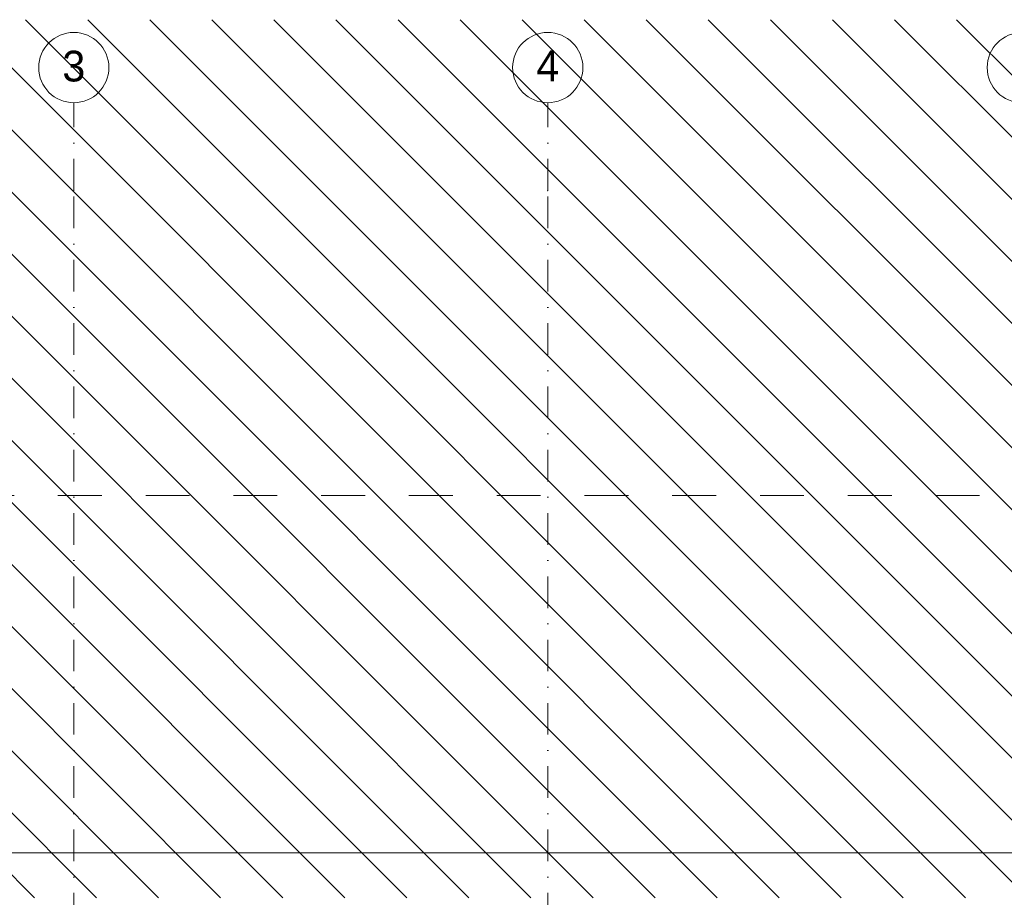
# Model space of a CAD drawing. Header units: centimetres. Extents: x -996 to 7161, y -1849 to 2591.
# Tile 46 of 49: x 1857 to 2979, y 1592 to 2591. Entities that reach past the tile are written whole.
import ezdxf
from ezdxf.enums import TextEntityAlignment as Align

# ---------------------------------------------------------------- set-up
doc = ezdxf.new("R2010")
doc.units = ezdxf.units.CM
doc.header["$LTSCALE"] = 0.1
doc.header["$MEASUREMENT"] = 0
for name, pattern in [('Kropki i Kreski', [720, 360, -180, 0, -180]), ('Przerywana długa', [1000, 500, -500]), ('Wipeout_Contour', [1000, 0, -1000])]:
    doc.linetypes.add(name, pattern=pattern)
for name, color, linetype in [('1_przekroje.K_IR', 7, 'Continuous'), ('2_stropy.ISTN', 7, 'Continuous'), ('4_osie.ISTN', 7, 'Continuous'), ('5_opisy.K_IR', 7, 'Continuous'), ('5_wymiary.K_IR', 7, 'Continuous')]:
    doc.layers.add(name, color=color, linetype=linetype)
doc.styles.add('GENERATED_STYLE_1', font='txt')
doc.styles.add('GENERATED_STYLE_2', font='txt')
doc.dimstyles.new('GENERATED_STYLE__4', dxfattribs={"dimtxt": 18, "dimasz": 9.178744, "dimexe": 0.18, "dimexo": 2, "dimgap": 0.09, "dimtad": 1, "dimdec": 0, "dimzin": 0, "dimdsep": 46, "dimtxsty": 'GENERATED_STYLE_2', "dimblk": 'ARROWHEAD_2', "dimblk1": 'ARROWHEAD_2', "dimblk2": 'ARROWHEAD_2', "dimcen": 0.09, "dimclrd": 1, "dimclre": 1, "dimclrt": 1, "dimadec": 1, "dimazin": 0, "dimtfac": 1, "dimtdec": 4, "dimtmove": 0, "dimatfit": 3, "dimfxl": 1, "dimtolj": 1, "dimtzin": 0, "dimarcsym": 0})

# ---------------------------------------------------------------- blocks, each defined once
blk = doc.blocks.new('Wypełnienie_1_1', base_point=(0, 180))
at = {"layer": '5_opisy.K_IR', "linetype": 'Continuous', "lineweight": 0}
h = blk.add_hatch(dxfattribs=at)
h.set_pattern_fill('PZT_oznaczenia_dróg_dla__EA', color=252, style=0, pattern_type=2)
h.set_pattern_definition([(315, (0, 0), (35.35534, 35.35534), [])])
h.paths.add_polyline_path([(-995.5, -1848.9), (7161.2, -1848.9), (7161.2, 2591.1), (-995.5, 2591.1)])
h.paths.add_polyline_path([(818.6, -639), (666, -638.7), (666.3, -444.9), (818.6, -444.6), (818.6, -445), (818.6, 1591.1), (902.4, 1591.1), (902.4, 2146.9), (1582.4, 2146.9), (1582.4, 1591.1), (6098, 1591.1), (6098, -853.2), (4675.5, -853.2), (4675.5, 953.2), (4002.5, 953.2), (4002.5, -55.4), (4151.1, -55.4), (4151.3, -80.4), (4241.7, -227.7), (4241.7, -252.7), (4010.3, -252.7), (4025.7, -849.1), (818.6, -848.9)], flags=0)
blk = doc.blocks.new('Strop_10_1', base_point=(767.6, -899.9))
at = {"layer": '2_stropy.ISTN', "color": 252, "linetype": 'Continuous', "lineweight": 9, "flags": 128}
blk.add_lwpolyline([(767.6, -899.9), (3609.6, -899.9), (3609.6, 1642.1), (767.6, 1642.1)], close=True, dxfattribs=at)
blk = doc.blocks.new('Strop_11_1', base_point=(767.6, -899.9))
at = {"layer": '2_stropy.ISTN', "color": 252, "linetype": 'Continuous', "lineweight": 9, "flags": 128}
blk.add_lwpolyline([(767.6, -899.9), (3609.6, -899.9), (3609.6, 1642.1), (767.6, 1642.1)], close=True, dxfattribs=at)
blk = doc.blocks.new('Standardowy znacznik osi[2]_1', base_point=(1918.6, -1423.4))
at = {"layer": '4_osie.ISTN', "color": 252, "linetype": 'Kropki i Kreski', "lineweight": 0}
for p, q in [((1918.6, 2396.6), (1918.6, 2496.6)), ((1918.6, -1323.4), (1918.6, 2396.6))]:
    blk.add_line(p, q, dxfattribs=at)
at = {"layer": '4_osie.ISTN', "color": 252, "linetype": 'Continuous', "lineweight": 0}
blk.add_circle((1918.6, 2536.6), 40, dxfattribs=at)
at = {"layer": '4_osie.ISTN', "color": 252, "linetype": 'Kropki i Kreski', "lineweight": 0}
blk.add_point((1918.6, 2396.6), dxfattribs=at)
blk.add_point((1918.6, 2396.6), dxfattribs=at)
at = {"layer": '4_osie.ISTN', "color": 252, "lineweight": 0, "style": 'GENERATED_STYLE_1'}
for tag, p in [('AC_MarkerText_1_1', (1918.6, 2538.3)), ('AC_MarkerText_1_0', (1918.6, -1461.7))]:
    blk.add_attdef(tag, text='', height=35, rotation=360, dxfattribs=at).set_placement(p, align=Align.MIDDLE_CENTER)
blk = doc.blocks.new('Standardowy znacznik osi[3]_1', base_point=(2458.6, -1423.4))
at = {"layer": '4_osie.ISTN', "color": 252, "linetype": 'Kropki i Kreski', "lineweight": 0}
for p, q in [((2458.6, 2396.6), (2458.6, 2496.6)), ((2458.6, -1323.4), (2458.6, 2396.6))]:
    blk.add_line(p, q, dxfattribs=at)
at = {"layer": '4_osie.ISTN', "color": 252, "linetype": 'Continuous', "lineweight": 0}
blk.add_circle((2458.6, 2536.6), 40, dxfattribs=at)
at = {"layer": '4_osie.ISTN', "color": 252, "linetype": 'Kropki i Kreski', "lineweight": 0}
blk.add_point((2458.6, 2396.6), dxfattribs=at)
blk.add_point((2458.6, 2396.6), dxfattribs=at)
at = {"layer": '4_osie.ISTN', "color": 252, "lineweight": 0, "style": 'GENERATED_STYLE_1'}
for tag, p in [('AC_MarkerText_1_1', (2458.6, 2538.6)), ('AC_MarkerText_1_0', (2458.6, -1461.4))]:
    blk.add_attdef(tag, text='', height=35, rotation=360, dxfattribs=at).set_placement(p, align=Align.MIDDLE_CENTER)
blk = doc.blocks.new('Standardowy znacznik osi[4]_1', base_point=(2999.3, -1423.4))
at = {"layer": '4_osie.ISTN', "color": 252, "linetype": 'Continuous', "lineweight": 0}
blk.add_circle((2999.3, 2536.6), 40, dxfattribs=at)
at = {"layer": '4_osie.ISTN', "color": 252, "lineweight": 0, "style": 'GENERATED_STYLE_1'}
for tag, p in [('AC_MarkerText_1_1', (2999.3, 2538.4)), ('AC_MarkerText_1_0', (2999.3, -1461.7))]:
    blk.add_attdef(tag, text='', height=35, rotation=360, dxfattribs=at).set_placement(p, align=Align.MIDDLE_CENTER)
blk = doc.blocks.new('*D272')
at = {"layer": '5_wymiary.K_IR', "color": 1, "linetype": 'Continuous', "lineweight": 0}
for p, q in [((1676.3, 1600.3), (1688.4, 1593.3)), ((1676.3, 1594.6), (1688.4, 1587.7)), ((1682.4, 1591.1), (1682.4, 1596.8)), ((1691.4, 1591.1), (1673.3, 1591.1)), ((1682.4, 1585.2), (1682.4, 1591.1))]:
    blk.add_line(p, q, dxfattribs=at)
at = {"layer": '5_wymiary.K_IR', "color": 1, "lineweight": 0, "insert": (1679.1, 1565), "char_height": 18, "attachment_point": 7, "rotation": 90, "style": 'GENERATED_STYLE_2'}
blk.add_mtext('\\A1;{\\pql;\\fArial|b0|i1|c238|p38;5\\fArial|b0|i1|c238|p38;\\A1{\\H.66x;\\S5^  ;}}', dxfattribs=at)
at = {"color": 254, "linetype": 'Wipeout_Contour', "lineweight": 0, "ltscale": 9185.167469}
blk.add_wipeout([(1678.8, 1565), (1678.8, 1587.7), (1660.8, 1587.7), (1660.8, 1565)], dxfattribs=at).dxf.layer = '5_wymiary.K_IR'
blk = doc.blocks.new('ARROWHEAD_2')
at = {"color": 0, "linetype": 'Continuous', "lineweight": 0}
for p, q in [((0, 0), (-1, 0)), ((-0.38, -0.66), (0.38, 0.66))]:
    blk.add_line(p, q, dxfattribs=at)
blk = doc.blocks.new('*D273')
at = {"layer": '5_wymiary.K_IR', "color": 1, "linetype": 'Continuous', "lineweight": 0}
for p, q in [((1691.4, 2146.9), (1673.3, 2146.9)), ((1688.4, 2143.4), (1676.3, 2150.3)), ((1682.4, 2146.9), (1682.4, 2152.8)), ((1682.4, 1596.8), (1682.4, 2146.9)), ((1691.4, 1596.8), (1673.3, 1596.8)), ((1676.3, 1600.3), (1688.4, 1593.3)), ((1682.4, 1591.1), (1682.4, 1596.8))]:
    blk.add_line(p, q, dxfattribs=at)
at = {"color": 254, "linetype": 'Wipeout_Contour', "lineweight": 0, "ltscale": 10033.559356}
blk.add_wipeout([(1678.8, 1851.3), (1678.8, 1892.3), (1660.8, 1892.3), (1660.8, 1851.3)], dxfattribs=at).dxf.layer = '5_wymiary.K_IR'
at = {"layer": '5_wymiary.K_IR', "color": 1, "lineweight": 0, "insert": (1678.8, 1851.3), "char_height": 18, "attachment_point": 7, "rotation": 90, "style": 'GENERATED_STYLE_2'}
blk.add_mtext('\\A1;{\\pql;\\fArial|b0|i1|c238|p38;550}', dxfattribs=at)
blk = doc.blocks.new('Płaszczyzna odcinająca_2_1', base_point=(3165.5, 2049.2))
at = {"layer": '1_przekroje.K_IR', "color": 7, "linetype": 'Przerywana długa', "lineweight": 15}
blk.add_line((3150.5, 2049.2), (-132.1, 2049.2), dxfattribs=at)
blk = doc.blocks.new('Wymiary_6', base_point=(1682.4, 1591.1))
at = {"layer": '5_wymiary.K_IR', "color": 1, "linetype": 'Continuous', "lineweight": 0}
dim = blk.add_linear_dim(base=(1682.4, 1596.8), p1=(2759.9, 1591.1), p2=(1582.4, 1596.8), angle=90, dimstyle='GENERATED_STYLE__4', dxfattribs=at)
dim.commit()
dim.dimension.update_dxf_attribs({"geometry": '*D272', "text_midpoint": (1669.8, 1596.1), "dimtype": 160, "text_rotation": 90})
dim = blk.add_linear_dim(base=(1682.4, 2146.9), p1=(1582.4, 1596.8), p2=(1582.4, 2146.9), angle=90, dimstyle='GENERATED_STYLE__4', dxfattribs=at)
dim.commit()
dim.dimension.update_dxf_attribs({"geometry": '*D273', "text_midpoint": (1669.8, 1871.9), "dimtype": 160, "text_rotation": 90})

msp = doc.modelspace()

# ---------------------------------------------------------------- block references
at = {"layer": '2_stropy.ISTN', "color": 252, "linetype": 'Continuous', "lineweight": 0}
for name in ['Strop_10_1', 'Strop_11_1']:
    msp.add_blockref(name, (767.6, -899.9), dxfattribs=at)
at = {"layer": '4_osie.ISTN', "color": 252, "linetype": 'Continuous', "lineweight": 0}
ref = msp.add_blockref('Standardowy znacznik osi[2]_1', (1918.6, -1423.4), dxfattribs=at)
ref.add_attrib('AC_MarkerText_1_1', '3', dxfattribs={"color": 252, "lineweight": 0, "height": 35, "rotation": 360, "style": 'GENERATED_STYLE_1'}).set_placement((1918.6, 2538.3), align=Align.MIDDLE_CENTER)
ref = msp.add_blockref('Standardowy znacznik osi[3]_1', (2458.6, -1423.4), dxfattribs=at)
ref.add_attrib('AC_MarkerText_1_1', '4', dxfattribs={"color": 252, "lineweight": 0, "height": 35, "rotation": 360, "style": 'GENERATED_STYLE_1'}).set_placement((2458.6, 2538.6), align=Align.MIDDLE_CENTER)
msp.add_blockref('Standardowy znacznik osi[4]_1', (2999.3, -1423.4), dxfattribs=at)
at = {"layer": '5_opisy.K_IR', "color": 252, "linetype": 'Continuous', "lineweight": 0}
msp.add_blockref('Wypełnienie_1_1', (0, 180), dxfattribs=at)

# ---------------------------------------------------------------- next in the draw order: block references
at = {"layer": '5_wymiary.K_IR', "color": 1, "linetype": 'Continuous', "lineweight": 0}
msp.add_blockref('Wymiary_6', (1682.4, 1591.1), dxfattribs=at)

# ---------------------------------------------------------------- next in the draw order: block references
at = {"layer": '1_przekroje.K_IR', "color": 7, "lineweight": 15}
msp.add_blockref('Płaszczyzna odcinająca_2_1', (3165.5, 2049.2), dxfattribs=at)

doc.saveas('drawing.dxf')
